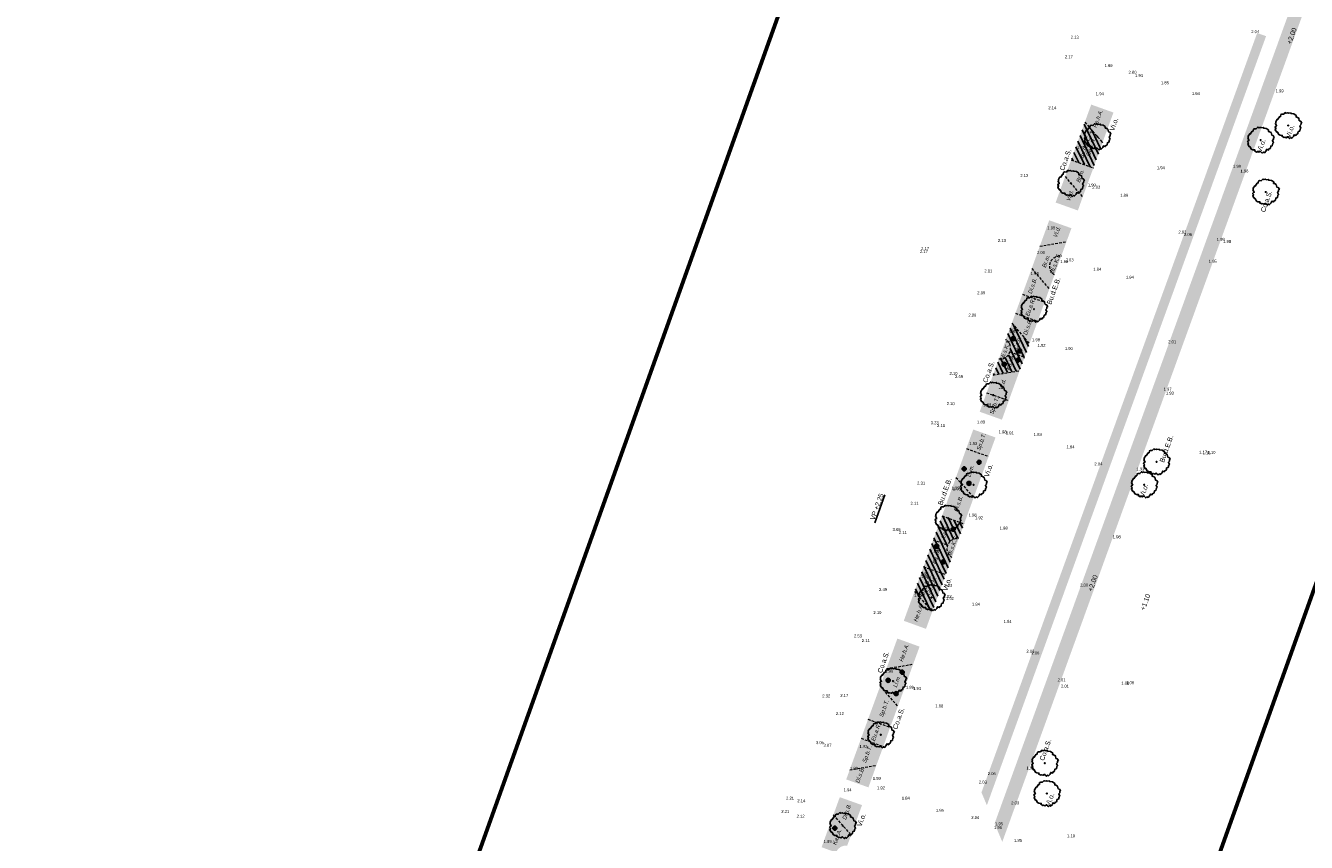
# Model space of a CAD drawing. Header units: metres. Extents: x 132707 to 140183, y 449708 to 457222.
# Tile 9 of 29: x 136446 to 136541, y 453660 to 453720. Entities that reach past the tile are written whole.
import ezdxf

# ---------------------------------------------------------------- set-up
doc = ezdxf.new("R2010")
doc.units = ezdxf.units.M
doc.linetypes.add('DASHED2', pattern=[9.524999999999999, 6.35, -3.175])
doc.layers.add('-DR-alg-bladkaders viewports', color=7, linetype='Continuous', lineweight=60)
doc.layers.add('-DR-nw-gr-plantvak-scheiding', color=1, linetype='DASHED2', lineweight=9)
for name, color, linetype in [('-DR-bs-txt-hoogtemaat', 253, 'Continuous'), ('-DR-nw-gr-arc-bollen', 10, 'Continuous'), ('-DR-nw-gr-arc-solitaire vaste planten-Aster Nova', 150, 'Continuous'), ('-DR-nw-gr-arc-solitaire vaste planten-Euphorbia', 21, 'Continuous'), ('-DR-nw-gr-solitaire heester', 96, 'Continuous'), ('-DR-nw-gr-text', 2, 'Continuous')]:
    doc.layers.add(name, color=color, linetype=linetype)
doc.layers.add('-DR-nw-gr-arc-beplanting', color=7, linetype='Continuous', true_color=0xabceb2)
doc.layers.add('-DR-nw-gr-arc-gras', color=7, linetype='Continuous', true_color=0x8ebf73)
doc.styles.add('Drong', font='txt', dxfattribs={"height": 1.8})
pattern_1 = [(115.3356253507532, (136636.3656212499, 453727.9595244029), (-0.3355215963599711, -0.1588556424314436), [0.09, -0.2812275]), (205.3356253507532, (136636.3656212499, 453727.9595244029), (0.1588556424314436, -0.335521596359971), [0.09, -0.2812275])]
pattern_2 = [(115.3356253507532, (136638.2489811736, 453727.2865047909), (-0.2869617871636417, -0.1358645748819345), [])]

# ---------------------------------------------------------------- blocks, each defined once
blk = doc.blocks.new('Solitaire heester')
blk.add_lwpolyline([(-1.738422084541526, -4.390808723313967), (-2.165650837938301, -3.928363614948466), (-2.483742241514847, -4.006582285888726), (-2.464906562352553, -3.243960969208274), (-3.108512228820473, -3.265308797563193), (-3.941315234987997, -2.904578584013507), (-3.868064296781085, -2.452012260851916), (-4.359586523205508, -2.179992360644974), (-4.239036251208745, -1.822945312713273), (-3.950943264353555, -1.283816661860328), (-4.465961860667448, -0.924314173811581), (-4.503076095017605, -0.2488687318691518), (-4.693194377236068, -0.1051291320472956), (-4.52288920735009, 0.7919674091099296), (-4.165535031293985, 0.7508631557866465), (-4.408840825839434, 1.52244183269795), (-4.334976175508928, 2.133900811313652), (-3.641002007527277, 2.854190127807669), (-3.727257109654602, 3.148478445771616), (-3.088619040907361, 3.940484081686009), (-2.461086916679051, 3.914225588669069), (-2.205140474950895, 4.358141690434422), (-1.729077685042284, 4.197407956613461), (-1.539266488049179, 3.97422214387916), (-0.8928984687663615, 4.71058514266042), (-0.7661533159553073, 4.614758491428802), (-0.2489862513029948, 4.811378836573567), (0.8385356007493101, 4.576780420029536), (0.7504387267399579, 4.394391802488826), (2.044152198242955, 4.063660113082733), (2.201816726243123, 3.745261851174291), (2.885605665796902, 3.885625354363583), (3.186395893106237, 3.598453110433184), (3.366635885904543, 2.954233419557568), (4.159869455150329, 2.633380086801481), (4.070851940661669, 2.212653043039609), (4.434400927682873, 1.71867540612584), (4.306120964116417, 1.417271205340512), (4.763654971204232, 0.573362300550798), (4.517280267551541, 0.5504799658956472), (4.76739476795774, -0.5150800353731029), (4.517336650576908, -1.491315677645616), (3.976366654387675, -1.679899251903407), (4.022745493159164, -2.013757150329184), (3.932500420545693, -2.752268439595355), (3.0564445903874, -3.305015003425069), (3.102209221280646, -3.797765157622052), (2.654917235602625, -4.415726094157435), (2.345783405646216, -4.231802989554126), (1.876529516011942, -4.365050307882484), (1.329057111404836, -4.180206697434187), (0.6990696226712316, -4.789516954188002), (0.4057020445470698, -4.637433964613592), (-0.5083884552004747, -4.753073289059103), (-0.8481344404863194, -4.267132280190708), (-1.476280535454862, -4.399766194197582), (-1.738422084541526, -4.390808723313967)])
blk.add_circle((0, 0), 0.15)

msp = doc.modelspace()

# ---------------------------------------------------------------- hatches: boundary and pattern name
at = {"layer": '-DR-nw-gr-arc-beplanting'}
h = msp.add_hatch(color=256, dxfattribs=at)
h.dxf.hatch_style = 1
h.paths.add_polyline_path([(136524.1439584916, 453713.295164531), (136525.457231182, 453711.7910158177), (136526.2676365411, 453714.0173291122), (136524.6196770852, 453714.6062282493)])
h = msp.add_hatch(color=256, dxfattribs=at)
h.dxf.hatch_style = 1
h.paths.add_polyline_path([(136523.1338533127, 453710.504214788), (136524.778500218, 453709.9133217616), (136525.4590601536, 453711.7889210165), (136524.1421295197, 453713.2972593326)])
h = msp.add_hatch(color=256, dxfattribs=at)
h.dxf.hatch_style = 1
h.paths.add_polyline_path([(136522.682772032, 453709.2681860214), (136523.9849663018, 453707.7470871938), (136524.7807906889, 453709.9124988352), (136523.1338533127, 453710.504214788)])
h = msp.add_hatch(color=256, dxfattribs=at)
h.dxf.hatch_style = 1
h.paths.add_polyline_path([(136521.9845393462, 453707.3438812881), (136523.6324988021, 453706.7549821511), (136523.9849663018, 453707.7470871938), (136522.6845903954, 453709.2660619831)])
h = msp.add_hatch(color=256, dxfattribs=at)
h.dxf.hatch_style = 1
h.paths.add_polyline_path([(136520.8098462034, 453704.1064682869), (136522.7844745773, 453704.4385742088), (136523.1549677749, 453705.4389234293), (136521.507008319, 453706.0278225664)])
h = msp.add_hatch(color=256, dxfattribs=at)
h.dxf.hatch_style = 1
edge = h.paths.add_edge_path()
edge.add_line((136520.2087537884, 453702.4498787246), (136521.5109480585, 453700.9287798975))
edge.add_line((136521.5109480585, 453700.9287798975), (136521.8973722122, 453701.9762060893))
edge.add_arc((136522.3122864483, 453702.6233712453), 0.7687500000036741, 82.69578972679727, 237.3350227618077, ccw=False)
edge.add_line((136522.4100233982, 453703.385882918), (136522.7844745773, 453704.4385742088))
edge.add_line((136522.7844745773, 453704.4385742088), (136520.8098462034, 453704.1064682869))
edge.add_line((136520.8098462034, 453704.1064682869), (136520.2087537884, 453702.4498787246))
h = msp.add_hatch(color=256, dxfattribs=at)
h.dxf.hatch_style = 1
h.paths.add_polyline_path([(136521.8973722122, 453701.9762060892), (136522.4030910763, 453703.3827480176, 0.7876057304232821)])
h = msp.add_hatch(color=256, dxfattribs=at)
h.dxf.hatch_style = 1
h.paths.add_polyline_path([(136519.5189913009, 453700.5489175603), (136521.1669022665, 453699.9598847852), (136521.5109480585, 453700.9287798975), (136520.2105721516, 453702.4477546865)])
h = msp.add_hatch(color=256, dxfattribs=at)
h.dxf.hatch_style = 1
h.paths.add_polyline_path([(136519.007351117, 453699.1388552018), (136520.6552620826, 453698.5498224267), (136521.1669022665, 453699.9598847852), (136519.5189913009, 453700.5489175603)])
h = msp.add_hatch(color=256, dxfattribs=at)
h.dxf.hatch_style = 1
h.paths.add_polyline_path([(136518.7374133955, 453698.394916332), (136520.0396076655, 453696.8738175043), (136520.6552620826, 453698.5498224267), (136519.007351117, 453699.1388552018)])
h = msp.add_hatch(color=256, dxfattribs=at)
h.dxf.hatch_style = 1
edge = h.paths.add_edge_path()
edge.add_line((136518.6007828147, 453696.2700223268), (136519.6876980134, 453695.8815130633))
edge.add_line((136519.6876980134, 453695.8815130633), (136520.0396076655, 453696.8738175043))
edge.add_line((136520.0396076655, 453696.8738175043), (136518.7374133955, 453698.394916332))
edge.add_line((136518.7374133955, 453698.394916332), (136518.2881571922, 453697.1781881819))
edge.add_arc((136517.876866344, 453696.5287142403), 0.7687500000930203, -19.664374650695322, 57.655241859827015, ccw=False)
h = msp.add_hatch(color=256, dxfattribs=at)
h.dxf.hatch_style = 1
h.paths.add_polyline_path([(136517.7833924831, 453695.7656682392, 0.7946901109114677), (136518.2942686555, 453697.173625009)])
h = msp.add_hatch(color=256, dxfattribs=at)
h.dxf.hatch_style = 1
edge = h.paths.add_edge_path()
edge.add_line((136517.3429921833, 453694.5519404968), (136519.3176205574, 453694.8840464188))
edge.add_line((136519.3176205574, 453694.8840464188), (136519.6871401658, 453695.8817124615))
edge.add_line((136519.6871401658, 453695.8817124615), (136518.6007828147, 453696.2700223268))
edge.add_arc((136517.8768663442, 453696.5287142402), 0.7687499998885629, 263.0160088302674, 340.33562534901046, ccw=False)
edge.add_line((136517.7833924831, 453695.7656682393), (136517.3429921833, 453694.5519404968))
h = msp.add_hatch(color=256, dxfattribs=at)
h.dxf.hatch_style = 1
h.paths.add_polyline_path([(136516.8682019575, 453693.2434353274), (136518.5093521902, 453692.6568191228), (136519.3176205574, 453694.8840464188), (136517.3457495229, 453694.5524042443)])
h = msp.add_hatch(color=256, dxfattribs=at)
h.dxf.hatch_style = 1
h.paths.add_polyline_path([(136516.3565617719, 453691.8333729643), (136518.0045212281, 453691.2444738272), (136518.5093521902, 453692.6568191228), (136516.8682019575, 453693.2434353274)])
h = msp.add_hatch(color=256, dxfattribs=at)
h.dxf.hatch_style = 1
h.paths.add_polyline_path([(136515.3673905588, 453689.1072518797), (136517.0153015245, 453688.5182191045), (136517.5269902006, 453689.9284151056), (136515.8790307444, 453690.5173142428)])
h = msp.add_hatch(color=256, dxfattribs=at)
h.dxf.hatch_style = 1
h.paths.add_polyline_path([(136514.5987152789, 453686.9666241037), (136515.9081302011, 453685.4668938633), (136517.0153015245, 453688.5182191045), (136515.3673905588, 453689.1072518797)])
h = msp.add_hatch(color=256, dxfattribs=at)
h.dxf.hatch_style = 1
h.paths.add_polyline_path([(136513.5614234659, 453684.1078843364), (136515.2005960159, 453683.5169545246), (136515.9081302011, 453685.4668938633), (136514.5987152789, 453686.9666241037)])
h = msp.add_hatch(color=256, dxfattribs=at)
h.dxf.hatch_style = 1
edge = h.paths.add_edge_path()
edge.add_line((136512.9126782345, 453682.3421510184), (136513.9942223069, 453681.9497134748))
edge.add_arc((136514.7166816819, 453681.6869797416), 0.7687500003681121, 82.69578975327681, 160.0154062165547, ccw=False)
edge.add_line((136514.8144186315, 453682.4494914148), (136515.2005960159, 453683.5169545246))
edge.add_line((136515.2005960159, 453683.5169545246), (136513.5614234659, 453684.1078843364))
edge.add_line((136513.5614234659, 453684.1078843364), (136512.9126782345, 453682.3421510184))
h = msp.add_hatch(color=256, dxfattribs=at)
h.dxf.hatch_style = 1
edge = h.paths.add_edge_path()
edge.add_line((136512.2001323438, 453680.34669863), (136513.8362516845, 453679.7568695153))
edge.add_line((136513.8362516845, 453679.7568695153), (136514.3017674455, 453681.0398145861))
edge.add_arc((136514.7166816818, 453681.6869797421), 0.7687500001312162, 160.0154062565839, 237.3350227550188, ccw=False)
edge.add_line((136513.9942223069, 453681.9497134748), (136512.9126782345, 453682.3421510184))
edge.add_line((136512.9126782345, 453682.3421510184), (136512.2001323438, 453680.34669863))
h = msp.add_hatch(color=256, dxfattribs=at)
h.dxf.hatch_style = 1
edge = h.paths.add_edge_path()
edge.add_line((136514.3017674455, 453681.039814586), (136514.8074863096, 453682.4463565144))
edge.add_arc((136514.7135997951, 453681.685927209), 0.7662032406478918, 82.96158772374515, 237.4865531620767)
h = msp.add_hatch(color=256, dxfattribs=at)
h.dxf.hatch_style = 1
h.paths.add_polyline_path([(136511.5217468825, 453678.5087931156), (136512.8368485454, 453677.0025496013), (136513.8362516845, 453679.7568695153), (136512.2001323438, 453680.34669863)])
h = msp.add_hatch(color=256, dxfattribs=at)
h.dxf.hatch_style = 1
h.paths.add_polyline_path([(136510.7324830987, 453676.3336098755), (136512.3775370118, 453675.7367031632), (136512.8368485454, 453677.0025496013), (136511.5217468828, 453678.5087931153)])
h = msp.add_hatch(color=256, dxfattribs=at)
h.dxf.hatch_style = 1
h.paths.add_polyline_path([(136509.4474093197, 453672.7919917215), (136511.4282107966, 453673.120393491), (136511.9000116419, 453674.4206600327), (136510.2549577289, 453675.017566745)])
h = msp.add_hatch(color=256, dxfattribs=at)
h.dxf.hatch_style = 1
h.paths.add_polyline_path([(136508.9787921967, 453671.4797823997), (136510.2885835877, 453669.9796209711), (136511.4282107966, 453673.120393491), (136509.4474093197, 453672.7919917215)])
h = msp.add_hatch(color=256, dxfattribs=at)
h.dxf.hatch_style = 1
h.paths.add_polyline_path([(136508.0827373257, 453669.0310036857), (136509.720927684, 453668.4365874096), (136510.2885835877, 453669.9796209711), (136508.9787921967, 453671.4797823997)])
h = msp.add_hatch(color=256, dxfattribs=at)
h.dxf.hatch_style = 1
h.paths.add_polyline_path([(136507.5711090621, 453667.6209741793), (136509.2161629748, 453667.024067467), (136509.720927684, 453668.4365874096), (136508.0827373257, 453669.0310036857)])
h = msp.add_hatch(color=256, dxfattribs=at)
h.dxf.hatch_style = 1
h.paths.add_polyline_path([(136506.7220947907, 453665.2811206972), (136508.6968886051, 453665.613254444), (136509.2161629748, 453667.024067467), (136507.5711090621, 453667.6209741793)])
h = msp.add_hatch(color=256, dxfattribs=at)
h.dxf.hatch_style = 1
h.paths.add_polyline_path([(136506.4657322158, 453664.5745944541), (136508.1132153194, 453663.9843825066), (136508.6968886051, 453665.613254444), (136506.7250175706, 453665.2816122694)])
h = msp.add_hatch(color=256, dxfattribs=at)
h.dxf.hatch_style = 1
h.paths.add_polyline_path([(136505.5124842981, 453661.9474767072), (136506.8257569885, 453660.4433279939), (136507.6356859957, 453662.6683284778), (136505.9882028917, 453663.2585404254)])
h = msp.add_hatch(color=256, dxfattribs=at)
h.dxf.hatch_style = 1
edge = h.paths.add_edge_path()
edge.add_line((136504.6415031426, 453659.547083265), (136505.7191103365, 453659.1596321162))
edge.add_arc((136506.4430268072, 453658.9009402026), 0.7687500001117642, 83.01600884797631, 160.3356253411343, ccw=False)
edge.add_line((136506.5365006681, 453659.6639862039), (136506.8257569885, 453660.4433279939))
edge.add_line((136506.8257569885, 453660.4433279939), (136505.5106553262, 453661.9495715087))
edge.add_line((136505.5106553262, 453661.9495715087), (136504.6415031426, 453659.547083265))
at = {"layer": '-DR-nw-gr-arc-bollen'}
h = msp.add_hatch(dxfattribs=at)
h.set_pattern_fill('ANSI31', color=256, scale=0.1)
h.set_pattern_definition(pattern_2)
h.paths.add_polyline_path([(136523.1338533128, 453710.5042147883), (136524.7785002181, 453709.9133217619), (136525.4590601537, 453711.7889210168), (136524.1421295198, 453713.2972593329)])
h = msp.add_hatch(dxfattribs=at)
h.set_pattern_fill('ANSI31', color=256, scale=0.1)
h.set_pattern_definition(pattern_2)
edge = h.paths.add_edge_path()
edge.add_line((136518.6007828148, 453696.2700223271), (136519.6876980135, 453695.8815130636))
edge.add_line((136519.6876980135, 453695.8815130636), (136520.0396076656, 453696.8738175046))
edge.add_line((136520.0396076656, 453696.8738175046), (136518.7374133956, 453698.3949163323))
edge.add_line((136518.7374133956, 453698.3949163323), (136518.2881571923, 453697.1781881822))
edge.add_arc((136517.8768663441, 453696.5287142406), 0.7687500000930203, -19.664374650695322, 57.655241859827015, ccw=False)
h = msp.add_hatch(dxfattribs=at)
h.set_pattern_fill('ANSI31', color=256, scale=0.1)
h.set_pattern_definition(pattern_2)
edge = h.paths.add_edge_path()
edge.add_line((136517.3429921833, 453694.5519404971), (136519.3176205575, 453694.8840464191))
edge.add_line((136519.3176205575, 453694.8840464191), (136519.6871401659, 453695.8817124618))
edge.add_line((136519.6871401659, 453695.8817124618), (136518.6007828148, 453696.2700223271))
edge.add_arc((136517.8768663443, 453696.5287142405), 0.7687499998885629, 263.0160088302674, 340.33562534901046, ccw=False)
edge.add_line((136517.7833924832, 453695.7656682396), (136517.3429921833, 453694.5519404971))
h = msp.add_hatch(dxfattribs=at)
h.set_pattern_fill('ANSI31', color=256, scale=0.1)
h.set_pattern_definition(pattern_2)
edge = h.paths.add_edge_path()
edge.add_line((136512.9126782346, 453682.3421510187), (136513.994222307, 453681.9497134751))
edge.add_arc((136514.716681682, 453681.6869797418), 0.7687500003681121, 82.69578975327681, 160.0154062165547, ccw=False)
edge.add_line((136514.8144186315, 453682.449491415), (136515.200596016, 453683.5169545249))
edge.add_line((136515.200596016, 453683.5169545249), (136513.561423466, 453684.1078843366))
edge.add_line((136513.561423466, 453684.1078843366), (136512.9126782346, 453682.3421510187))
h = msp.add_hatch(dxfattribs=at)
h.set_pattern_fill('ANSI31', color=256, scale=0.1)
h.set_pattern_definition(pattern_2)
edge = h.paths.add_edge_path()
edge.add_line((136512.2001323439, 453680.3466986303), (136513.8362516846, 453679.7568695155))
edge.add_line((136513.8362516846, 453679.7568695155), (136514.3017674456, 453681.0398145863))
edge.add_arc((136514.7166816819, 453681.6869797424), 0.7687500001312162, 160.0154062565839, 237.3350227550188, ccw=False)
edge.add_line((136513.994222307, 453681.9497134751), (136512.9126782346, 453682.3421510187))
edge.add_line((136512.9126782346, 453682.3421510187), (136512.2001323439, 453680.3466986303))
h = msp.add_hatch(dxfattribs=at)
h.set_pattern_fill('ANSI31', color=256, scale=0.1)
h.set_pattern_definition(pattern_2)
h.paths.add_polyline_path([(136511.5217468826, 453678.5087931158), (136512.8368485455, 453677.0025496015), (136513.8362516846, 453679.7568695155), (136512.2001323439, 453680.3466986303)])
at = {"layer": '-DR-nw-gr-arc-gras', "transparency": 33554687}
h = msp.add_hatch(dxfattribs=at)
h.set_pattern_fill('AGR-BOLLEN', color=256, scale=0.15, pattern_type=2)
h.set_pattern_definition(pattern_1)
edge = h.paths.add_edge_path()
edge.add_arc((11815580.01601901, -3784284.906784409), 12424198.77081867, 160.0566581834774, 160.0569484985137, ccw=False)
edge.add_line((136455.7817502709, 453494.2542064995), (136455.1236357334, 453494.4933991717))
edge.add_line((136455.1236357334, 453494.4933991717), (136433.813485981, 453435.768343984))
edge.add_line((136433.813485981, 453435.768343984), (136432.1794965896, 453431.2550945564))
edge.add_line((136432.1794965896, 453431.2550945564), (136431.6775962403, 453429.8696168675))
edge.add_line((136431.6775962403, 453429.8696168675), (136432.3361921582, 453429.6307909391))
edge.add_line((136432.3361921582, 453429.6307909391), (136434.3092712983, 453435.0765755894))
h = msp.add_hatch(dxfattribs=at)
h.set_pattern_fill('AGR-BOLLEN', color=256, scale=0.15, pattern_type=2)
h.set_pattern_definition(pattern_1)
h.paths.add_polyline_path([(136517.4590860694, 453661.3029940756), (136517.6003217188, 453660.9676241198), (136518.0305269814, 453659.9460837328), (136563.6427330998, 453785.6517201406, -0.4142135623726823), (136564.9238534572, 453786.2506613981), (136568.9935175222, 453784.7739865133), (136568.1806414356, 453782.4856944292), (136569.1229521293, 453782.1509548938), (136570.2683168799, 453785.3752213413), (136565.2649430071, 453787.1906922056, 0.4142135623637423), (136562.8308143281, 453786.0527038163), (136562.7368112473, 453786.0868127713)])
h = msp.add_hatch(dxfattribs=at)
h.set_pattern_fill('AGR-BOLLEN', color=256, scale=0.15, pattern_type=2)
h.set_pattern_definition(pattern_1)
h.paths.add_polyline_path([(136537.5760402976, 453719.6763940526), (136536.9176409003, 453719.9156155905), (136536.8665416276, 453719.774724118), (136536.5256499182, 453718.8346215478), (136516.9310541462, 453664.8317850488), (136516.5899645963, 453663.8917542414), (136516.487636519, 453663.6097416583), (136516.8876451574, 453662.6599044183)])
at = {"layer": '-DR-nw-gr-arc-solitaire vaste planten-Aster Nova'}
h = msp.add_hatch(color=256, dxfattribs=at)
h.dxf.hatch_style = 1
edge = h.paths.add_edge_path()
edge.add_arc((136519.3129608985, 453696.3426349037), 0.15, 0, 360)
h = msp.add_hatch(color=256, dxfattribs=at)
h.dxf.hatch_style = 1
edge = h.paths.add_edge_path()
edge.add_arc((136518.1692211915, 453695.349040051), 0.15, 0, 360)
h = msp.add_hatch(color=256, dxfattribs=at)
h.dxf.hatch_style = 1
edge = h.paths.add_edge_path()
edge.add_arc((136515.2036395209, 453687.5992765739), 0.15, 0, 360)
h = msp.add_hatch(color=256, dxfattribs=at)
h.dxf.hatch_style = 1
edge = h.paths.add_edge_path()
edge.add_arc((136516.3120331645, 453688.0919888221), 0.15, 0, 360)
h = msp.add_hatch(color=256, dxfattribs=at)
h.dxf.hatch_style = 1
edge = h.paths.add_edge_path()
edge.add_arc((136513.1730384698, 453681.8485676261), 0.15, 0, 360)
h = msp.add_hatch(color=256, dxfattribs=at)
h.dxf.hatch_style = 1
edge = h.paths.add_edge_path()
edge.add_arc((136510.6130450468, 453672.5273814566), 0.15, 0, 360)
h = msp.add_hatch(color=256, dxfattribs=at)
h.dxf.hatch_style = 1
edge = h.paths.add_edge_path()
edge.add_arc((136510.1636750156, 453670.9344556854), 0.15, 0, 360)
at = {"layer": '-DR-nw-gr-arc-solitaire vaste planten-Euphorbia'}
h = msp.add_hatch(color=256, dxfattribs=at)
h.dxf.hatch_style = 1
edge = h.paths.add_edge_path()
edge.add_arc((136518.8490218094, 453697.2513757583), 0.15, 0, 360)
h = msp.add_hatch(color=256, dxfattribs=at)
h.dxf.hatch_style = 1
edge = h.paths.add_edge_path()
edge.add_arc((136519.1792110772, 453695.6567764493), 0.15, 0, 360)
h = msp.add_hatch(color=256, dxfattribs=at)
h.dxf.hatch_style = 1
edge = h.paths.add_edge_path()
edge.add_arc((136515.5593971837, 453686.5241963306), 0.15, 0, 360)
h = msp.add_hatch(color=256, dxfattribs=at)
h.dxf.hatch_style = 1
edge = h.paths.add_edge_path()
edge.add_arc((136514.3888818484, 453683.1275682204), 0.15, 0, 360)
h = msp.add_hatch(color=256, dxfattribs=at)
h.dxf.hatch_style = 1
edge = h.paths.add_edge_path()
edge.add_arc((136513.6607788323, 453680.7017058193), 0.15, 0, 360)
h = msp.add_hatch(color=256, dxfattribs=at)
h.dxf.hatch_style = 1
edge = h.paths.add_edge_path()
edge.add_arc((136509.5753821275, 453671.9199559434), 0.15, 0, 360)
h = msp.add_hatch(color=256, dxfattribs=at)
h.dxf.hatch_style = 1
edge = h.paths.add_edge_path()
edge.add_arc((136505.6214010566, 453660.9625410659), 0.15, 0, 360)

# ---------------------------------------------------------------- linework, layer by layer
at = {"layer": '-DR-alg-bladkaders viewports'}
msp.add_lwpolyline([(136568.476038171, 453755.2266495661), (136503.0308851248, 453572.0866990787), (136454.3563651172, 453589.4805631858), (136519.8015181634, 453772.6205136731)], close=True, dxfattribs=at)
at = {"layer": '-DR-nw-gr-arc-solitaire vaste planten-Aster Nova'}
for centre in [(136519.3129608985, 453696.3426349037), (136518.1692211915, 453695.349040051), (136515.2036395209, 453687.5992765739), (136516.3120331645, 453688.0919888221), (136513.1730384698, 453681.8485676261), (136510.6130450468, 453672.5273814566), (136510.1636750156, 453670.9344556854)]:
    msp.add_circle(centre, 0.15, dxfattribs=at)
at = {"layer": '-DR-nw-gr-arc-solitaire vaste planten-Euphorbia'}
for centre in [(136518.8490218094, 453697.2513757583), (136519.1792110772, 453695.6567764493), (136515.5593971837, 453686.5241963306), (136514.3888818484, 453683.1275682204), (136513.6607788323, 453680.7017058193), (136509.5753821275, 453671.9199559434), (136505.6214010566, 453660.9625410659)]:
    msp.add_circle(centre, 0.15, dxfattribs=at)
at = {"layer": '-DR-nw-gr-plantvak-scheiding', "ltscale": 0.03, "flags": 128}
for points in [[(136524.1421295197, 453713.2972593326), (136525.457231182, 453711.7910158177)], [(136523.1338533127, 453710.504214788), (136524.7807906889, 453709.9124988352)], [(136522.6845903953, 453709.2660619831), (136523.9849663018, 453707.7470871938)], [(136520.8126035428, 453704.1069320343), (136522.7844745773, 453704.4385742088)], [(136520.2105721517, 453702.4477546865), (136521.5109480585, 453700.9287798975)], [(136519.5189913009, 453700.5489175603), (136521.1669022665, 453699.9598847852)], [(136519.007351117, 453699.1388552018), (136520.6552620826, 453698.5498224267)], [(136518.739231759, 453698.3927922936), (136520.0396076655, 453696.8738175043)], [(136518.6007828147, 453696.2700223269), (136519.6871401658, 453695.8817124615)], [(136517.3457495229, 453694.5524042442), (136519.3176205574, 453694.8840464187)], [(136516.8614412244, 453693.2458518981), (136518.5093521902, 453692.6568191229)], [(136515.3673905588, 453689.1072518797), (136517.0153015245, 453688.5182191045)], [(136514.5987152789, 453686.9666241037), (136515.9195036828, 453685.4538673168)], [(136513.5614234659, 453684.1078843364), (136515.2076982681, 453683.5143941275)], [(136512.9126782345, 453682.3421510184), (136513.9942223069, 453681.9497134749)], [(136512.2001323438, 453680.3466986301), (136513.8362593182, 453679.7568905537)], [(136511.5217468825, 453678.5087931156), (136512.8368485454, 453677.0025496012)], [(136509.4563397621, 453672.7887513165), (136511.4282107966, 453673.120393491)], [(136508.9787921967, 453671.4797823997), (136510.293893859, 453669.9735388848)], [(136508.0758737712, 453669.033494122), (136509.7209276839, 453668.4365874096)], [(136507.5711090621, 453667.6209741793), (136509.2161629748, 453667.024067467)], [(136506.7250175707, 453665.2816122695), (136508.6968886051, 453665.613254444)], [(136505.5106553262, 453661.9495715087), (136506.8257569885, 453660.4433279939)]]:
    msp.add_lwpolyline(points, dxfattribs=at)
for points in [[(136521.8973722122, 453701.9762060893, -0.8000000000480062), (136522.4100233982, 453703.385882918)], [(136517.7833924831, 453695.7656682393, 0.8000000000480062), (136518.2881571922, 453697.1781881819)], [(136514.3017674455, 453681.0398145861, -0.8000000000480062), (136514.8144186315, 453682.4494914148)]]:
    msp.add_lwpolyline(points, format="xyb", dxfattribs=at)

# ---------------------------------------------------------------- block references
at = {"layer": '-DR-nw-gr-solitaire heester', "xscale": 0.2, "yscale": 0.2, "zscale": 0.2, "rotation": 70.17551579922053}
for p in [(136539.2107478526, 453713.0537171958), (136525.0744262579, 453712.2294590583), (136537.1742356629, 453711.9754055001), (136523.1083563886, 453708.7710590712), (136537.5519851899, 453708.1260638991), (136520.3823086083, 453699.4394727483), (136517.361593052, 453693.0670765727), (136529.4616859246, 453688.120305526), (136515.9017962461, 453686.4127452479), (136528.5513025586, 453686.4187002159), (136514.0202595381, 453683.9424716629), (136512.7846632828, 453678.0553112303), (136509.9379877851, 453671.86446695), (136509.025865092, 453667.8876931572), (136521.1769343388, 453665.78246716), (136521.335131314, 453663.5312859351), (136506.2057470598, 453661.1534525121)]:
    msp.add_blockref('Solitaire heester', p, dxfattribs=at)

# ---------------------------------------------------------------- texts
at = {"layer": '-DR-bs-txt-hoogtemaat', "style": 'Drong'}
for s, rotation, p in [('+2.00', 70.33562535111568, (136539.435413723, 453719.0413021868)), ('%%U VP +2.25', 70.33562535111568, (136508.5152951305, 453683.6298939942)), ('+2.00', 70.33562535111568, (136524.6941278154, 453678.4696854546)), ('+1.10', 70, (136528.5811887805, 453677.0635982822))]:
    msp.add_text(s, height=0.36, rotation=rotation, dxfattribs=at).set_placement(p)
at = {"layer": '-DR-bs-txt-hoogtemaat', "color": 253, "char_height": 0.22, "attachment_point": 7, "style": 'Drong'}
for s, insert in [('2.13', (136523.1031239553, 453719.4877337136, 2.131999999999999)), ('2.04', (136536.475, 453719.8989999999, 2.042)), ('2.17', (136522.6683333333, 453718.037, 2.175)), ('1.99', (136525.606, 453717.386, 1.986)), ('2.00', (136527.386, 453716.8879999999, 1.995)), ('1.93', (136527.868, 453716.646, 1.933)), ('1.85', (136529.785, 453716.1099999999, 1.854)), ('1.94', (136524.957, 453715.299, 1.938)), ('1.94', (136532.075, 453715.304, 1.936)), ('1.99', (136538.283, 453715.506, 1.99)), ('2.14', (136521.4433333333, 453714.264, 2.137)), ('1.97', (136523.558, 453711.3123847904, 1.965)), ('1.99', (136535.128, 453709.916, 1.988)), ('2.12', (136519.368, 453709.2299999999, 2.115)), ('1.94', (136529.481, 453709.8109999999, 1.937)), ('1.96', (136535.677, 453709.5619999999, 1.955)), ('1.99', (136524.367, 453708.5289999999, 1.99)), ('2.03', (136524.697, 453708.3663580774, 2.03)), ('1.89', (136526.767, 453707.7669999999, 1.89)), ('1.95', (136521.36, 453705.3549999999, 1.945)), ('2.13', (136517.7011666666, 453704.418, 2.13)), ('2.02', (136531.079, 453705.036, 2.023)), ('2.06', (136531.494, 453704.8704823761, 2.055)), ('1.99', (136533.919, 453704.503, 1.994)), ('1.98', (136534.395, 453704.341, 1.98)), ('2.17', (136511.92, 453703.5939999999, 2.169)), ('2.17', (136512.013, 453703.824, 2.169)), ('2.00', (136520.6, 453703.526, 1.996)), ('1.98', (136522.323, 453702.8489999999, 1.981)), ('2.03', (136522.721, 453702.9799999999, 2.025)), ('1.84', (136524.774, 453702.2889999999, 1.842)), ('1.95', (136533.328, 453702.874, 1.954)), ('2.11', (136516.7015, 453702.167, 2.108)), ('1.94', (136520.136, 453701.971, 1.935)), ('1.94', (136527.183, 453701.688, 1.941)), ('2.09', (136516.175, 453700.543, 2.09)), ('2.09', (136515.517, 453698.884, 2.092)), ('2.00', (136518.531, 453697.798, 1.995)), ('1.96', (136518.576, 453697.673, 1.962)), ('1.98', (136520.231, 453697.059, 1.979)), ('1.92', (136520.637, 453696.64, 1.923)), ('2.01', (136530.323, 453696.9099999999, 2.006)), ('1.90', (136522.665, 453696.4039999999, 1.895)), ('2.10', (136514.119, 453694.558, 2.102)), ('2.59', (136514.535, 453694.3279999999, 2.587)), ('1.97', (136529.984, 453693.3929999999, 1.971)), ('1.93', (136530.15, 453693.096, 1.932)), ('2.10', (136513.909, 453692.321, 2.102)), ('1.93', (136516.618, 453692.226, 1.929)), ('3.23', (136512.7233226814, 453690.9069269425, 3.225)), ('1.89', (136516.161, 453690.96, 1.893)), ('2.11', (136513.199, 453690.695, 2.111)), ('1.98', (136517.755, 453690.2239999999, 1.978)), ('1.91', (136518.289, 453690.1529999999, 1.912)), ('1.83', (136520.361, 453690.043, 1.828)), ('1.93', (136515.583, 453689.37, 1.928)), ('1.94', (136522.789, 453689.1159999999, 1.943)), ('1.17', (136532.613, 453688.7249999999, 1.169)), ('1.11', (136532.872, 453688.673, 1.114)), ('1.10', (136533.233, 453688.7089999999, 1.095)), ('2.04', (136524.856, 453687.853, 2.035)), ('1.93', (136527.969, 453687.473, 1.929)), ('2.31', (136511.719, 453686.4259999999, 2.312)), ('1.99', (136514.279, 453686.065, 1.989)), ('1.95', (136514.362, 453686.0119999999, 1.946)), ('2.11', (136511.234, 453684.9359999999, 2.105)), ('1.98', (136515.532, 453684.065, 1.977)), ('1.92', (136516.009, 453683.862, 1.917)), ('3.05', (136509.8985761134, 453682.9932558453, 3.049)), ('2.11', (136510.36, 453682.771, 2.114)), ('1.88', (136517.838, 453683.0929999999, 1.876)), ('1.98', (136526.216, 453682.446, 1.98)), ('1.90', (136512.689, 453681.378, 1.903)), ('1.98', (136511.983, 453679.7, 1.979)), ('1.87', (136512.025, 453679.516, 1.872)), ('2.49', (136508.902, 453678.536, 2.485)), ('2.03', (136513.729, 453678.836, 2.034)), ('2.00', (136523.801, 453678.869, 2.002)), ('1.92', (136511.495, 453678.09, 1.922)), ('2.02', (136513.683, 453678.0326980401, 2.018)), ('1.92', (136513.848, 453677.8829999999, 1.917)), ('2.10', (136508.479, 453676.8269999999, 2.096)), ('1.84', (136515.781, 453677.4529999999, 1.842)), ('1.94', (136518.129, 453676.1799999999, 1.944)), ('2.53', (136507.037, 453675.101, 2.531)), ('2.11', (136507.618, 453674.7569999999, 2.108)), ('2.03', (136519.82, 453673.966, 2.03)), ('2.06', (136520.186, 453673.836, 2.058)), ('1.99', (136509.366, 453672.4899999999, 1.989)), ('1.99', (136510.89, 453671.292, 1.988)), ('1.93', (136511.422, 453671.201, 1.932)), ('2.01', (136522.13, 453671.8429999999, 2.008)), ('2.01', (136522.38, 453671.378, 2.01)), ('1.09', (136526.845, 453671.5949999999, 1.091)), ('1.06', (136527.206, 453671.629, 1.06)), ('2.32', (136504.688, 453670.650970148, 2.32)), ('2.17', (136506.028, 453670.695, 2.165)), ('2.12', (136505.705, 453669.3549999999, 2.117)), ('1.88', (136513.064, 453669.9099999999, 1.876)), ('3.05', (136504.226, 453667.1869999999, 3.053)), ('3.07', (136504.784, 453666.993, 3.071)), ('1.92', (136507.446, 453666.913, 1.924)), ('1.99', (136506.75, 453665.2839999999, 1.99)), ('1.94', (136519.821, 453665.3049999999, 1.935)), ('1.99', (136508.434, 453664.536, 1.989)), ('2.06', (136516.949, 453664.889, 2.061)), ('1.94', (136506.273, 453663.6919999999, 1.938)), ('1.92', (136508.738, 453663.831, 1.921)), ('2.03', (136516.288, 453664.261, 2.032)), ('2.21', (136502.0084628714, 453663.0745283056, 2.214)), ('2.14', (136502.844, 453662.886, 2.135)), ('1.84', (136510.583, 453663.071, 1.84)), ('2.03', (136518.69, 453662.7189999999, 2.025)), ('2.21', (136501.659, 453662.0949999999, 2.214)), ('2.12', (136502.788, 453661.738, 2.119)), ('1.95', (136513.106, 453662.1699999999, 1.949)), ('2.04', (136515.734, 453661.6439999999, 2.042)), ('1.96', (136517.416, 453660.89, 1.962)), ('1.95', (136517.497, 453661.173, 1.951)), ('1.99', (136504.795, 453659.867, 1.993)), ('1.85', (136518.905, 453659.943, 1.854)), ('1.10', (136522.83, 453660.281, 1.095))]:
    msp.add_mtext(s, dxfattribs=dict(at, insert=insert))
at = {"layer": '-DR-nw-gr-text', "attachment_point": 1, "rotation": 70.33562535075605, "style": 'Drong'}
for s, width, insert, char_height in [('{\\fEurostile|b0|i1|c0|p34;He.h.A.}', 0.9676633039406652, (136524.7369471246, 453712.9642933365), 0.3), ('Vi.o.', 2.13358308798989, (136525.9643001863, 453712.7417560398, -2.029), 0.36), ('Vi.o.', 2.13358308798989, (136539.0118843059, 453712.2150566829, -2.029), 0.36), ('{\\fEurostile|b0|i1|c0|p34;Bu.d.B.C. +}', 2.254185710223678, (136523.744311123, 453710.7013938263), 0.3), ('Co.a.S.', 2.13358308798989, (136522.2671103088, 453709.7942674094, -2.029), 0.36), ('{\\fEurostile|b0|i1|c0|p34;Ge.c.H.}', 0.9676633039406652, (136524.2184042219, 453710.8585077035, -2.029), 0.3), ('Vi.o.', 2.13358308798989, (136536.8814401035, 453711.1465806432, -2.029), 0.36), ('\\pt0.3;{\\fEurostile|b0|i1|c0|p34;Br.m.}', 1.787823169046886, (136523.4989277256, 453708.9081784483), 0.3), ('\\pt0.3;{\\fEurostile|b0|i1|c0|p34;Vi.d.}', 1.787823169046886, (136522.7548356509, 453707.5228495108, -4.058), 0.3), ('Co.a.S.', 2.13358308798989, (136537.1509444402, 453706.7074217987, -2.029), 0.36), ('\\pt0.3;{\\fEurostile|b0|i1|c0|p34;Vi.d.}', 1.787823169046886, (136521.7927004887, 453704.8304364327, -4.058), 0.3), ('{\\fEurostile|b0|i1|c0|p34;Mi.s.K.S.}', 0.9676633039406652, (136521.5429826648, 453702.106649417, -2.029), 0.3), ('\\pt0.3;{\\fEurostile|b0|i1|c0|p34;Br.m.}', 1.787823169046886, (136520.9675679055, 453702.5952050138), 0.3), ('{\\fEurostile|b0|i1|c0|p34;Di.s.B.}', 0.9676633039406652, (136519.9224927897, 453700.6561289, -2.029), 0.3), ('Bu.d.E.B.', 2.13358308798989, (136521.3135773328, 453699.8663522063, -2.029), 0.36), ('\\pt0.3;{\\fEurostile|b0|i1|c0|p34;Eu.a.R.}', 1.399885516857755, (136519.7278291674, 453698.9895881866, -4.058), 0.3), ('{\\fEurostile|b0|i1|c0|p34;Di.s.B.}', 0.9676633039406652, (136519.5673274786, 453697.5897154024, -2.029), 0.3), ('{\\fEurostile|b0|i1|c0|p34;Mi.s.K.S.}', 0.9676633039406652, (136517.847516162, 453695.7353842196, -2.029), 0.3), ('\\pt0.3;{\\fEurostile|b0|i1|c0|p34;Ca.n.}', 1.787823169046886, (136518.8356502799, 453696.5191378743, -4.058), 0.3), ('\\pt0.3;{\\fEurostile|b0|i1|c0|p34;Ka.i.A.}', 1.787823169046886, (136518.2919787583, 453694.9919124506, -4.058), 0.3), ('Co.a.S.', 2.13358308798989, (136516.5655661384, 453694.0735742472, -2.029), 0.36), ('\\pt0.3;{\\fEurostile|b0|i1|c0|p34;Vi.d.}', 1.787823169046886, (136517.7590586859, 453693.5226353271, -4.058), 0.3), ('\\pt0.3;{\\fEurostile|b0|i1|c0|p34;Sp.b.T.}', 1.787823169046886, (136517.0733961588, 453691.7238147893, -4.058), 0.3), ('\\pt0.3;{\\fEurostile|b0|i1|c0|p34;Sp.b.T.}', 1.787823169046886, (136516.1070938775, 453689.0399581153, -4.058), 0.3), ('Bu.d.E.B.', 2.13358308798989, (136529.6699342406, 453688.1587593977, -2.029), 0.36), ('\\pt0.3;{\\fEurostile|b0|i1|c0|p34;Li.m.}', 1.787823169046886, (136515.3714962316, 453687.0749454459, -4.058), 0.3), ('Vi.o.', 2.13358308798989, (136516.6746298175, 453687.091446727, -2.029), 0.36), ('Bu.d.E.B.', 2.13358308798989, (136513.2444517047, 453684.986080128, -2.029), 0.36), ('{\\fEurostile|b0|i1|c0|p34;Di.s.B.}', 0.9676633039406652, (136514.4291735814, 453684.4974122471, -2.029), 0.3), ('Vi.o.', 2.13358308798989, (136528.1861794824, 453685.5832902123, -2.029), 0.36), ('\\pt0.3;{\\fEurostile|b0|i1|c0|p34;Ca.n.}', 1.787823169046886, (136513.4750043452, 453682.4897477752, -4.058), 0.3), ('{\\fEurostile|b0|i1|c0|p34;Mi.s.K.S.}', 0.9676633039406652, (136513.9439700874, 453681.1693769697, -2.029), 0.3), ('\\pt0.3;{\\fEurostile|b0|i1|c0|p34;Ka.i.A.}', 1.787823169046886, (136512.8096475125, 453680.6278311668, -4.058), 0.3), ('{\\fEurostile|b0|i1|c0|p34;Bu.d.B.C. +}', 2.254185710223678, (136511.931139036, 453678.1716134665), 0.3), ('{\\fEurostile|b0|i1|c0|p34;Ge.c.H.}', 0.9676633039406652, (136512.4052321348, 453678.3287273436, -2.029), 0.3), ('Vi.o.', 2.13358308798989, (136513.598710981, 453678.6377676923, -2.029), 0.36), ('{\\fEurostile|b0|i1|c0|p34;He.h.A.}', 0.9676633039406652, (136511.4438131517, 453676.3492575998), 0.3), ('{\\fEurostile|b0|i1|c0|p34;He.h.A.}', 0.9676633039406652, (136510.3817341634, 453673.3771644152), 0.3), ('Co.a.S.', 2.13358308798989, (136508.7707749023, 453672.5508603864, -2.029), 0.36), ('\\pt0.3;{\\fEurostile|b0|i1|c0|p34;Li.m.}', 1.787823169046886, (136509.9212845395, 453671.4754133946, -4.058), 0.3), ('\\pt0.3;{\\fEurostile|b0|i1|c0|p34;Sp.b.T.}', 1.787823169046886, (136508.9034303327, 453669.2762422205, -4.058), 0.3), ('Co.a.S.', 2.13358308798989, (136509.891931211, 453668.3721856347, -2.029), 0.36), ('\\pt0.3;{\\fEurostile|b0|i1|c0|p34;Eu.a.R.}', 1.372721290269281, (136508.2949256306, 453667.4837380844, -4.058), 0.3), ('\\pt0.3;{\\fEurostile|b0|i1|c0|p34;Sp.b.T.}', 1.787823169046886, (136507.647066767, 453665.8854473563, -4.058), 0.3), ('Co.a.S.', 2.13358308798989, (136520.7786962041, 453666.0483450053, -2.029), 0.36), ('{\\fEurostile|b0|i1|c0|p34;Di.s.B.}', 0.9676633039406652, (136507.1322344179, 453664.3890260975, -2.029), 0.3), ('Vi.o.', 2.13358308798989, (136521.2211985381, 453662.660407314, -2.029), 0.36), ('{\\fEurostile|b0|i1|c0|p34;Di.s.B.}', 0.9676633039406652, (136506.1604144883, 453661.6695114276, -2.029), 0.3), ('Vi.o.', 2.13358308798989, (136507.2513673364, 453661.1673122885, -2.029), 0.36), ('\\pt0.3;{\\fEurostile|b0|i1|c0|p34;Ka.i.A.}', 1.787823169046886, (136505.43926611, 453659.7941531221, -4.058), 0.3)]:
    msp.add_mtext_dynamic_manual_height_columns(s, width=width, gutter_width=1.8, heights=[0], dxfattribs=dict(at, insert=insert, char_height=char_height))

doc.saveas('drawing.dxf')
